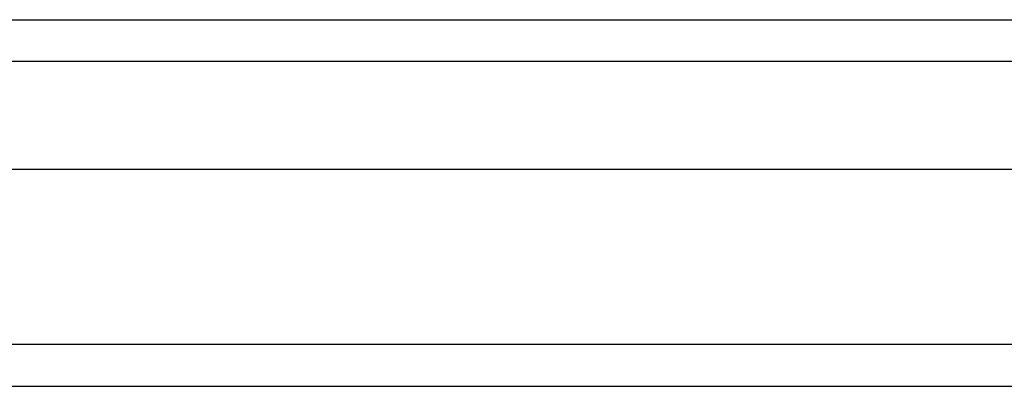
# Model space of a CAD drawing. Header units: inches. Extents: x 12 to 235, y 17 to 142.
# Tile 19 of 117: x 114.333 to 116.66, y 50.659 to 51.526. Entities that reach past the tile are written whole.
import ezdxf

# ---------------------------------------------------------------- set-up
doc = ezdxf.new("R2010")
doc.units = ezdxf.units.IN
doc.header["$MEASUREMENT"] = 0
doc.layers.add('Visible Edges(ANSI)', color=7, linetype='Continuous', lineweight=25)
doc.layers.add('Visible Tangent Edges(ANSI)', color=7, linetype='Continuous', lineweight=25)

msp = doc.modelspace()

# ---------------------------------------------------------------- linework, layer by layer
at = {"layer": 'Visible Edges(ANSI)'}
for p, q in [((95.5142, 51.5255), (129.7199, 51.5255)), ((129.9084, 51.1712), (95.3257, 51.1712)), ((94.7161, 50.6594), (130.5181, 50.6594))]:
    msp.add_line(p, q, dxfattribs=at)
at = {"layer": 'Visible Tangent Edges(ANSI)'}
for p, q in [((129.8499, 51.4265), (95.3842, 51.4265)), ((130.5181, 50.7584), (94.7161, 50.7584))]:
    msp.add_line(p, q, dxfattribs=at)

doc.saveas('drawing.dxf')
